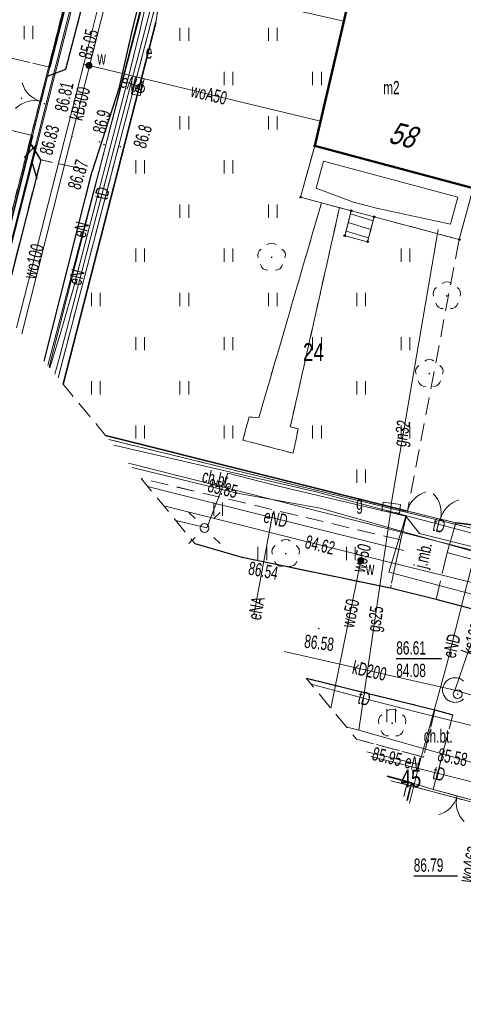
# Model space of a CAD drawing. Header units: metres. Extents: x 7504240 to 7504745, y 5782869 to 5783359.
# Tile 4 of 93: x 7504361 to 7504386, y 5782901 to 5782956. Entities that reach past the tile are written whole.
import ezdxf
from ezdxf.enums import TextEntityAlignment as Align

# ---------------------------------------------------------------- set-up
doc = ezdxf.new("R2010")
doc.units = ezdxf.units.M
doc.header["$MEASUREMENT"] = 0
for name, pattern in [('1.0_0.5', [1.5, 1, -0.5]), ('1.5_0.5', [2, 1.5, -0.5]), ('219-500', [0]), ('egug-500', [1, 0.5, -0.5]), ('otob_500', [0]), ('otof_500', [0]), ('sutp_500', [0])]:
    doc.linetypes.add(name, pattern=pattern)
doc.layers.get('0').update_dxf_attribs({"color": 2, "linetype": 'CONTINUOUS', "lineweight": 5})
for name, color, linetype in [('203-punkt graniczny', 7, 'CONTINUOUS'), ('211-numer działki ewidencyjnej', 7, 'CONTINUOUS'), ('218-kontur użytku gruntowego', 7, 'CONTINUOUS'), ('219-działka ewidencyjna', 7, 'CONTINUOUS'), ('312-budynek ewidencyjny', 7, 'CONTINUOUS'), ('312-oznaczenie budynku ewidencyjnego-Atr117', 7, 'CONTINUOUS'), ('352-schody', 7, 'CONTINUOUS'), ('Adres nieruchomości (na budynku)', 7, 'CONTINUOUS'), ('brama', 7, 'CONTINUOUS'), ('chodnik', 7, 'CONTINUOUS'), ('chodnik-Atr17', 7, 'CONTINUOUS'), ('drzewo liściaste', 7, 'CONTINUOUS'), ('furtka', 7, 'CONTINUOUS'), ('jezdnia', 7, 'CONTINUOUS'), ('jezdnia-Atr17', 7, 'CONTINUOUS'), ('komora podziemna', 7, 'CONTINUOUS'), ('krawężnik', 7, 'CONTINUOUS'), ('latarnia', 7, 'CONTINUOUS'), ('ogrodzenie trwałe', 7, 'CONTINUOUS'), ('pikieta sztuczna', 7, 'CONTINUOUS'), ('pikieta sztuczna-Atr2', 7, 'CONTINUOUS'), ('przewód elektroenergetyczny podziemny', 7, 'CONTINUOUS'), ('przewód elektroenergetyczny podziemny-Atr1', 7, 'CONTINUOUS'), ('przewód gazowy', 7, 'CONTINUOUS'), ('przewód gazowy-Atr1', 7, 'CONTINUOUS'), ('przewód kanalizacyjny', 7, 'CONTINUOUS'), ('przewód kanalizacyjny-Atr1', 7, 'CONTINUOUS'), ('przewód telekomunikacyjny napowietrzny', 7, 'CONTINUOUS'), ('przewód telekomunikacyjny podziemny', 7, 'CONTINUOUS'), ('przewód telekomunikacyjny podziemny-Atr1', 7, 'CONTINUOUS'), ('przewód wodociągowy', 7, 'CONTINUOUS'), ('przewód wodociągowy-Atr1', 7, 'CONTINUOUS'), ('Punkt budynku', 7, 'CONTINUOUS'), ('rzędna', 7, 'CONTINUOUS'), ('rzędna-Atr2', 7, 'CONTINUOUS'), ('rzędna-Atr3', 7, 'CONTINUOUS'), ('szafa elektroenergetyczna lub kontener', 7, 'CONTINUOUS'), ('szafa elektroenergetyczna lub kontener-Atr17', 7, 'CONTINUOUS'), ('szafa gazowa lub kontener', 7, 'CONTINUOUS'), ('szafa gazowa lub kontener-Atr17', 7, 'CONTINUOUS'), ('taras', 7, 'CONTINUOUS'), ('trawnik', 7, 'CONTINUOUS'), ('właz do komory lub kanału - okrągły', 7, 'CONTINUOUS'), ('zasuwa lub zawór', 7, 'CONTINUOUS'), ('zasuwa lub zawór-Atr17', 7, 'CONTINUOUS')]:
    doc.layers.add(name, color=color, linetype=linetype)
doc.styles.get("Standard").update_dxf_attribs({"font": 'Working1250', "width": 0.75})
doc.linetypes.add('902-500', pattern='A,3.75,0,[1,ksztalty.shx,S=0.5,R=0,X=0,Y=0],3.75', length=7.5)

# ---------------------------------------------------------------- blocks, each defined once
blk = doc.blocks.new('PW01')
at = {"linetype": 'Continuous', "lineweight": 13}
h = blk.add_hatch(color=0, dxfattribs=at)
edge = h.paths.add_edge_path()
edge.add_arc((0, 0), 0.045, 0, 360)
blk = doc.blocks.new('US25')
at = {"linetype": 'Continuous', "lineweight": 0}
h = blk.add_hatch(color=0, dxfattribs=at)
edge = h.paths.add_edge_path()
edge.add_arc((0, 0), 0.2, 0, 360)
blk = doc.blocks.new('US18')
at = {"color": 0, "linetype": 'Continuous', "lineweight": 13}
for p, q in [((-0.5, -0.25), (-0.5, 0.25)), ((-0.5, 0.25), (0.5, 0.25)), ((0.5, -0.25), (0.5, 0.25)), ((-0.5, -0.25), (0.5, -0.25))]:
    blk.add_line(p, q, dxfattribs=at)
blk = doc.blocks.new('US15')
at = {"color": 0, "linetype": 'Continuous', "lineweight": 13}
blk.add_circle((0, 0), 0.25, dxfattribs=at)
blk = doc.blocks.new('SM01')
at = {"color": 0, "linetype": 'Continuous', "lineweight": 13}
for p, q in [((-0.53, 0.531), (-0.883, 0.884)), ((0.531, 0.531), (0.884, 0.884)), ((-0.53, -0.53), (-0.883, -0.883)), ((0.531, -0.53), (0.884, -0.883))]:
    blk.add_line(p, q, dxfattribs=at)
blk.add_circle((0, 0), 0.25, dxfattribs=at)
blk = doc.blocks.new('OP021')
at = {"linetype": 'Continuous', "lineweight": 13}
h = blk.add_hatch(color=0, dxfattribs=at)
edge = h.paths.add_edge_path()
edge.add_arc((0, 0), 0.05, 0, 360)
at = {"color": 0, "linetype": 'Continuous', "lineweight": 13}
for centre, start, end in [((0, 0.4), 49.272, 130.728), ((-0.38, 0.124), 121.308, 202.548), ((0.38, 0.124), 337.452, 58.692), ((-0.235, -0.324), 193.221, 274.871), ((0.235, -0.324), 265.129, 346.779)]:
    blk.add_arc(centre, 0.4, start, end, dxfattribs=at)
blk = doc.blocks.new('US20')
at = {"color": 0, "linetype": 'Continuous', "lineweight": 13}
for p, q in [((-0.5, -0.25), (-0.5, 0.25)), ((-0.5, 0.25), (0.5, 0.25)), ((0.5, -0.25), (0.5, 0.25)), ((-0.5, -0.25), (0.5, -0.25))]:
    blk.add_line(p, q, dxfattribs=at)
blk = doc.blocks.new('US22')
at = {"color": 0, "linetype": 'Continuous', "lineweight": 13}
blk.add_circle((0, 0), 0.25, dxfattribs=at)
blk = doc.blocks.new('OK02')
at = {"color": 0, "linetype": 'Continuous', "lineweight": 0}
for centre, start, end in [((-1.5, 0), 0, 60), ((1.5, 0), 120, 180)]:
    blk.add_arc(centre, 1.5, start, end, dxfattribs=at)
blk = doc.blocks.new('OK04')
at = {"color": 0, "linetype": 'Continuous', "lineweight": 0}
blk.add_arc((1.5, 0.001), 1.5, 120, 180, dxfattribs=at)
blk = doc.blocks.new('TU04')
at = {"color": 0, "linetype": 'Continuous', "lineweight": 13}
for p, q in [((0, 0), (0, 0.75)), ((0.5, 0), (0.5, 0.75))]:
    blk.add_line(p, q, dxfattribs=at)
blk = doc.blocks.new('SUTP')
at = {"color": 0, "linetype": 'Continuous'}
for p, q in [((0, 0), (0.866, 0.5)), ((0, 0), (9.232, 0)), ((1.866, -0.5), (1, 0)), ((7.366, -0.5), (8.232, 0)), ((9.232, 0), (8.366, 0.5))]:
    blk.add_line(p, q, dxfattribs=at)
blk = doc.blocks.new('203')
at = {"linetype": 'Continuous', "lineweight": 0}
h = blk.add_hatch(color=0, dxfattribs=at)
edge = h.paths.add_edge_path()
edge.add_arc((0, 0), 0.045, 0, 360)
blk = doc.blocks.new('PUNKTBUD')
at = {"color": 0}
blk.add_circle((0, 0), 0.045, dxfattribs=at)

msp = doc.modelspace()

# ---------------------------------------------------------------- linework, layer by layer
at = {"layer": '218-kontur użytku gruntowego', "color": 3, "linetype": 'egug-500', "lineweight": 18, "flags": 128}
for points in [[(7504366.22, 5782967.08), (7504359.507, 5782940.717)], [(7504371.1, 5782965.78), (7504363.342, 5782936.071)], [(7504366.216, 5782932.589), (7504387.17, 5782927.46)], [(7504383.05, 5782913.05), (7504382.154, 5782913.283)], [(7504382.887, 5782912.395), (7504383.05, 5782913.05)], [(7504389.11, 5782911.44), (7504383.05, 5782913.05)]]:
    msp.add_lwpolyline(points, dxfattribs=at)
at = {"layer": '219-działka ewidencyjna', "color": 7, "linetype": '219-500', "lineweight": 18, "flags": 128}
for points in [[(7504366.22, 5782967.08), (7504359.507, 5782940.717)], [(7504371.1, 5782965.78), (7504363.342, 5782936.071)], [(7504387.17, 5782927.46), (7504366.216, 5782932.589)], [(7504382.154, 5782913.283), (7504383.05, 5782913.05)], [(7504383.05, 5782913.05), (7504382.887, 5782912.395)], [(7504389.11, 5782911.44), (7504383.05, 5782913.05)]]:
    msp.add_lwpolyline(points, dxfattribs=at)
at = {"layer": '312-budynek ewidencyjny', "color": 7, "linetype": 'Continuous', "lineweight": 50, "flags": 128}
for points in [[(7504380.17, 5782959.18), (7504377.85, 5782949.2)], [(7504377.85, 5782949.2), (7504386.8, 5782946.81)]]:
    msp.add_lwpolyline(points, dxfattribs=at)
at = {"layer": '352-schody', "color": 7, "linetype": 'Continuous', "lineweight": 18, "flags": 128}
msp.add_lwpolyline([(7504379.92, 5782945.53), (7504379.55, 5782944.12), (7504380.84, 5782943.78), (7504381.21, 5782945.19)], close=True, dxfattribs=at)
msp.add_lwpolyline([(7504379.92, 5782945.53), (7504379.55, 5782944.12), (7504380.84, 5782943.78), (7504381.21, 5782945.19)], close=True, dxfattribs=at)
for points in [[(7504381.15, 5782944.962), (7504379.873, 5782945.35)], [(7504381.023, 5782944.478), (7504379.746, 5782944.866)], [(7504380.896, 5782943.994), (7504379.619, 5782944.382)]]:
    msp.add_lwpolyline(points, dxfattribs=at)
at = {"layer": 'brama', "color": 7, "linetype": 'otob_500', "lineweight": 18, "flags": 128}
for points in [[(7504361.89, 5782949.78), (7504362.88, 5782953.65)], [(7504384.11, 5782928.29), (7504385.82, 5782927.88)], [(7504387.26, 5782912.06), (7504384.55, 5782912.78)]]:
    msp.add_lwpolyline(points, dxfattribs=at)
at = {"layer": 'chodnik', "color": 7, "linetype": '1.0_0.5', "lineweight": 18, "flags": 128}
for points in [[(7504359.599, 5782940.605), (7504361.78, 5782949.36), (7504362.36, 5782948.42), (7504360.196, 5782939.882)], [(7504366.025, 5782932.821), (7504383.09, 5782928.54), (7504382.71, 5782926.91)], [(7504382.71, 5782926.91), (7504368.037, 5782930.383)], [(7504380.214, 5782915.633), (7504384, 5782914.62), (7504384.65, 5782917.29), (7504385.66, 5782917.01), (7504384.55, 5782912.78), (7504383.32, 5782913.17), (7504381.943, 5782913.538)]]:
    msp.add_lwpolyline(points, dxfattribs=at)
for points in [[(7504378.23, 5782945.98), (7504379.25, 5782945.71), (7504376.47, 5782933.3), (7504376.92, 5782933.2), (7504376.63, 5782931.81), (7504373.79, 5782932.56), (7504374.14, 5782933.87), (7504374.69, 5782933.81)], [(7504385.34, 5782926.2), (7504385.82, 5782927.88), (7504386.93, 5782927.74), (7504389.36, 5782926.97), (7504388.97, 5782925.2)]]:
    msp.add_lwpolyline(points, close=True, dxfattribs=at)
at = {"layer": 'furtka', "color": 7, "linetype": 'otof_500', "lineweight": 18, "flags": 128}
for points in [[(7504369.04, 5782957.33), (7504368.86, 5782956.18)], [(7504383.09, 5782928.54), (7504384.11, 5782928.29)]]:
    msp.add_lwpolyline(points, dxfattribs=at)
at = {"layer": 'jezdnia', "color": 7, "linetype": '1.5_0.5', "lineweight": 18, "flags": 128}
for points in [[(7504375.03, 5782998.38), (7504378.7, 5782997.69), (7504378.06, 5782997.12), (7504376.19, 5782990.04), (7504373.83, 5782980.88), (7504369.17, 5782962.35), (7504367.57, 5782955.94), (7504366.77, 5782952.45), (7504365.27, 5782947.77), (7504362.36, 5782948.42), (7504361.78, 5782949.36), (7504361.89, 5782949.78), (7504362.74, 5782953.15), (7504363.78, 5782953.55), (7504365.35, 5782959.58), (7504364.54, 5782960.62), (7504364.62, 5782960.98), (7504364.98, 5782962.19), (7504366.14, 5782966.49), (7504367.31, 5782967.12), (7504370.43, 5782979.74), (7504369.84, 5782980.67), (7504369.84, 5782980.95), (7504370.41, 5782983.04), (7504371.51, 5782983.78), (7504375.04, 5782997.67)], [(7504362.88, 5782953.65), (7504362.74, 5782953.15), (7504361.89, 5782949.78), (7504358.82, 5782950.56), (7504356.92, 5782951.1), (7504354.58, 5782951.71), (7504354.22, 5782951.81), (7504353.81, 5782951.93), (7504353.19, 5782952.11), (7504352.69, 5782952.25), (7504353.56, 5782955.73), (7504357.82, 5782954.67), (7504358.88, 5782954.55), (7504359.82, 5782954.38)]]:
    msp.add_lwpolyline(points, close=True, dxfattribs=at)
for points in [[(7504360.196, 5782939.882), (7504362.36, 5782948.42), (7504365.27, 5782947.77)], [(7504365.27, 5782947.77), (7504362.55, 5782937.03)], [(7504371.093, 5782926.682), (7504373.75, 5782925.92), (7504382.13, 5782924.17), (7504382.71, 5782926.91), (7504383.09, 5782928.54), (7504384.11, 5782928.29), (7504385.82, 5782927.88), (7504385.34, 5782926.2), (7504384.72, 5782923.54), (7504388.42, 5782922.56), (7504388.97, 5782925.2), (7504389.36, 5782926.97), (7504392.33, 5782926.21), (7504391.97, 5782924.49), (7504390.79, 5782924.16), (7504390.18, 5782922.11), (7504401.56, 5782919.29), (7504404.5, 5782918.56), (7504406.86, 5782917.96), (7504407.57, 5782920.59), (7504407.9, 5782922.15), (7504410.26, 5782921.5), (7504410.01, 5782920.01), (7504409.5, 5782917.33), (7504421.09, 5782914.33), (7504421.66, 5782916.54), (7504423.86, 5782915.98), (7504423.32, 5782913.77), (7504430.19, 5782912.1), (7504430.77, 5782915.11), (7504434.08, 5782914.38), (7504433.43, 5782911.41), (7504438.37, 5782910.37), (7504439.56, 5782910.12), (7504441.04, 5782909.8), (7504446.05, 5782908.73), (7504448.6, 5782908.28), (7504456.33, 5782907.67), (7504459.18, 5782907.89), (7504462.52, 5782908.15), (7504464.161, 5782908.261)], [(7504456.235, 5782901.601), (7504455.65, 5782901.58), (7504452.88, 5782901.7), (7504449, 5782902.02), (7504444.67, 5782902.68), (7504436.98, 5782904.24), (7504424.88, 5782907.25), (7504424.23, 5782904.39), (7504424.06, 5782902.84), (7504421.42, 5782903.47), (7504420.91, 5782903.6), (7504418.15, 5782904.19), (7504418.74, 5782905.84), (7504419.32, 5782908.38), (7504406.04, 5782911.9), (7504403.71, 5782912.47), (7504403.16, 5782909.76), (7504403.08, 5782909.38), (7504397.07, 5782910.93), (7504397.2, 5782911.3), (7504397.88, 5782913.85), (7504389.44, 5782916.1), (7504388.38, 5782916.35), (7504387.26, 5782912.06), (7504384.55, 5782912.78), (7504385.66, 5782917.01), (7504384.65, 5782917.29), (7504377.364, 5782919.085)], [(7504383.075, 5782912.167), (7504383.32, 5782913.17), (7504384.55, 5782912.78), (7504387.26, 5782912.06), (7504388.31, 5782911.78)]]:
    msp.add_lwpolyline(points, dxfattribs=at)
at = {"layer": 'komora podziemna', "color": 34, "linetype": 'Continuous', "lineweight": 18, "flags": 128}
msp.add_lwpolyline([(7504386.27, 5782917.92), (7504386.22, 5782917.87), (7504386.17, 5782917.83), (7504386.11, 5782917.8), (7504386.05, 5782917.77), (7504385.98, 5782917.74), (7504385.92, 5782917.73), (7504385.85, 5782917.72), (7504385.78, 5782917.71), (7504385.71, 5782917.72), (7504385.64, 5782917.73), (7504385.58, 5782917.74), (7504385.51, 5782917.77), (7504385.45, 5782917.8), (7504385.39, 5782917.83), (7504385.34, 5782917.87), (7504385.29, 5782917.92), (7504385.24, 5782917.97), (7504385.2, 5782918.03), (7504385.16, 5782918.08), (7504385.13, 5782918.15), (7504385.11, 5782918.21), (7504385.09, 5782918.28), (7504385.08, 5782918.35), (7504385.08, 5782918.41), (7504385.08, 5782918.48), (7504385.09, 5782918.55), (7504385.11, 5782918.62), (7504385.13, 5782918.68), (7504385.16, 5782918.74), (7504385.2, 5782918.8), (7504385.24, 5782918.86), (7504385.29, 5782918.91), (7504385.34, 5782918.96), (7504385.39, 5782919), (7504385.45, 5782919.03), (7504385.51, 5782919.06), (7504385.58, 5782919.08), (7504385.64, 5782919.1), (7504385.71, 5782919.11), (7504385.78, 5782919.11), (7504385.85, 5782919.11), (7504385.92, 5782919.1), (7504385.98, 5782919.08), (7504386.05, 5782919.06), (7504386.11, 5782919.03), (7504386.17, 5782919), (7504386.22, 5782918.96), (7504386.27, 5782918.91)], dxfattribs=at)
at = {"layer": 'krawężnik', "color": 7, "linetype": 'Continuous', "lineweight": 25, "flags": 128}
for points in [[(7504380.09, 5782998.65), (7504378.7, 5782997.69), (7504378.06, 5782997.12), (7504376.19, 5782990.04), (7504373.83, 5782980.88), (7504369.17, 5782962.35), (7504367.57, 5782955.94), (7504366.77, 5782952.45), (7504365.27, 5782947.77)], [(7504362.74, 5782953.15), (7504363.78, 5782953.55), (7504365.35, 5782959.58), (7504364.54, 5782960.62), (7504364.62, 5782960.98)], [(7504362.36, 5782948.42), (7504361.78, 5782949.36), (7504361.89, 5782949.78)], [(7504362.36, 5782948.42), (7504360.196, 5782939.882)], [(7504362.55, 5782937.03), (7504365.27, 5782947.77)], [(7504421.09, 5782914.33), (7504409.5, 5782917.33), (7504408.18, 5782917.64), (7504406.86, 5782917.96), (7504404.5, 5782918.56), (7504401.56, 5782919.29), (7504390.18, 5782922.11), (7504388.42, 5782922.56), (7504384.72, 5782923.54), (7504382.13, 5782924.17), (7504373.75, 5782925.92), (7504371.093, 5782926.682)], [(7504377.364, 5782919.085), (7504384.65, 5782917.29), (7504385.66, 5782917.01)]]:
    msp.add_lwpolyline(points, dxfattribs=at)
at = {"layer": 'ogrodzenie trwałe', "color": 7, "linetype": '902-500', "lineweight": 35, "flags": 128}
for points in [[(7504362.88, 5782953.65), (7504364.69, 5782960.71)], [(7504363.632, 5782935.72), (7504368.86, 5782956.18)], [(7504359.6, 5782940.603), (7504361.89, 5782949.78)], [(7504383.09, 5782928.54), (7504366.025, 5782932.821)], [(7504391.2, 5782926.5), (7504389.36, 5782926.97), (7504386.93, 5782927.74), (7504385.82, 5782927.88)], [(7504381.943, 5782913.538), (7504383.32, 5782913.17), (7504383.075, 5782912.167)]]:
    msp.add_lwpolyline(points, dxfattribs=at)
at = {"layer": 'przewód elektroenergetyczny podziemny', "color": 1, "linetype": 'Continuous', "lineweight": 18, "flags": 128}
for points in [[(7504304.99, 5783016.29), (7504305.22, 5783016.55), (7504310.26, 5783015.48), (7504313.33, 5783014.45), (7504314.39, 5783013.86), (7504325.48, 5783011.22), (7504353.97, 5783004.23), (7504363.99, 5783001.77), (7504374.64, 5782999.18), (7504374.78, 5782998.35), (7504374.13, 5782995.39), (7504377.53, 5782993.77), (7504371.04, 5782968.86), (7504368.29, 5782958.09), (7504362.833, 5782936.687)], [(7504362.871, 5782936.641), (7504363.51, 5782938.74), (7504364.2, 5782941.1), (7504367.25, 5782952.8), (7504367.96, 5782955.72), (7504368.65, 5782958.73), (7504369.59, 5782962.87), (7504370.94, 5782967.94), (7504371.09, 5782969.33), (7504372.31, 5782972.46), (7504377.49, 5782993.39), (7504377.63, 5782994.79), (7504378.6, 5782996.56), (7504378.8, 5782997.56)], [(7504362.767, 5782936.768), (7504371.3, 5782969.3)], [(7504368.65, 5782958.73), (7504379.49, 5782956.26)], [(7504367.25, 5782952.8), (7504367.85, 5782952.57)], [(7504367.318, 5782931.254), (7504388.26, 5782925.96), (7504399.33, 5782923.24), (7504400.96, 5782922.81), (7504407.76, 5782921.03), (7504414.32, 5782919.16), (7504421.28, 5782917.04), (7504436.55, 5782914.32), (7504437.84, 5782914.16), (7504448.4, 5782912.33), (7504450.83, 5782911.83), (7504452.36, 5782911.77), (7504459.38, 5782911.47), (7504462.86, 5782912.63), (7504469.261, 5782912.547)], [(7504466.737, 5782910.426), (7504462.58, 5782910.39), (7504461.02, 5782910.37), (7504459.38, 5782911.34), (7504453.1, 5782911.58), (7504447.34, 5782912.3), (7504441.88, 5782913.23), (7504430.62, 5782915.29), (7504414.42, 5782919.26), (7504392.04, 5782924.79), (7504382.55, 5782927.46), (7504378.15, 5782928.71), (7504373.46, 5782929.56), (7504367.521, 5782931.009)], [(7504370, 5782928.005), (7504371.76, 5782927.59), (7504372.94, 5782930.69), (7504375.73, 5782929.97), (7504383, 5782928.25), (7504383.77, 5782927.28), (7504399.36, 5782923.37), (7504412.67, 5782920.09), (7504418.06, 5782918.68), (7504428.28, 5782916.43), (7504434.73, 5782914.86), (7504458.92, 5782911.98), (7504470.863, 5782913.893)], [(7504382.89, 5782926.3), (7504369.21, 5782929.73), (7504368.408, 5782929.935)], [(7504375.49, 5782928.44), (7504374.407, 5782922.668)], [(7504430.27, 5782912.98), (7504426.95, 5782913.66), (7504425.59, 5782916.71), (7504424.5, 5782916.91), (7504424.15, 5782915.97), (7504411.2, 5782919.44), (7504396.08, 5782922.98), (7504395.35, 5782921.55), (7504382.04, 5782925.08), (7504383, 5782928.25)], [(7504383.76, 5782914.21), (7504385.29, 5782919.72), (7504386.3, 5782923.76), (7504387.3, 5782927.64)], [(7504380.8, 5782914.923), (7504383.76, 5782914.21), (7504383.203, 5782912.012)]]:
    msp.add_lwpolyline(points, dxfattribs=at)
at = {"layer": 'przewód gazowy', "color": 52, "linetype": 'Continuous', "lineweight": 18, "flags": 128}
for points in [[(7504382.18, 5782928.73), (7504382.18, 5782928.94), (7504384.83, 5782944.48)], [(7504380.35, 5782916.15), (7504382.18, 5782928.73)], [(7504455.083, 5782900.633), (7504447.21, 5782900.75), (7504440.8, 5782901.45), (7504436.65, 5782902.17), (7504434.83, 5782902.49), (7504434.54, 5782902.54), (7504431.84, 5782903.01), (7504428.75, 5782903.66), (7504416.25, 5782906.65), (7504416.01, 5782906.7), (7504415.09, 5782906.95), (7504414.81, 5782907.02), (7504412.45, 5782907.65), (7504407.59, 5782908.78), (7504400.9, 5782910.68), (7504393.96, 5782912.44), (7504387.09, 5782914.19), (7504386.72, 5782914.34), (7504380.35, 5782916.15), (7504379.635, 5782916.335)]]:
    msp.add_lwpolyline(points, dxfattribs=at)
at = {"layer": 'przewód kanalizacyjny', "color": 34, "linetype": 'Continuous', "lineweight": 18, "flags": 128}
for points in [[(7504368.88, 5782968.67), (7504361.288, 5782938.559)], [(7504385.79, 5782918.44), (7504389.99, 5782930.7), (7504390.78, 5782933.51), (7504391.24, 5782935.9)], [(7504376.114, 5782920.599), (7504385.78, 5782918.41)], [(7504438.67, 5782905.25), (7504431.17, 5782907.03), (7504420.84, 5782909.5), (7504405.03, 5782913.46), (7504395.15, 5782915.89), (7504391.66, 5782916.71), (7504385.78, 5782918.41)]]:
    msp.add_lwpolyline(points, dxfattribs=at)
at = {"layer": 'przewód telekomunikacyjny napowietrzny', "color": 30, "linetype": 'sutp_500', "lineweight": 18, "flags": 128}
msp.add_lwpolyline([(7504359.842, 5782940.311), (7504366.88, 5782967.83)], dxfattribs=at)
at = {"layer": 'przewód telekomunikacyjny podziemny', "color": 30, "linetype": 'Continuous', "lineweight": 18, "flags": 128}
for points in [[(7504378.42, 5783009.58), (7504371.87, 5782986.72), (7504363.91, 5782956.51), (7504359.797, 5782940.365)], [(7504381.87, 5783009.7), (7504379.77, 5783000.21), (7504377.92, 5782992.9), (7504375.19, 5782982.47), (7504372.85, 5782973.34), (7504372.36, 5782971.7), (7504371.58, 5782968.89), (7504371.16, 5782968.43), (7504371.3, 5782967.75), (7504369.6, 5782960.93), (7504365.18, 5782943.99), (7504363.44, 5782937.31), (7504363.165, 5782936.285)], [(7504406.82, 5782922.09), (7504397.05, 5782924.56), (7504377.85, 5782929.64), (7504366.486, 5782932.263)], [(7504377.649, 5782918.74), (7504381.16, 5782917.81), (7504383.66, 5782917.16)], [(7504383.66, 5782917.16), (7504394.27, 5782914.54), (7504393.39, 5782910.98), (7504412.9, 5782905.95), (7504416.98, 5782904.85), (7504431.95, 5782901.22), (7504432.79, 5782904.44), (7504448.31, 5782901.34), (7504455.645, 5782901.105)], [(7504388.74, 5782912.71), (7504381.025, 5782914.651)]]:
    msp.add_lwpolyline(points, dxfattribs=at)
at = {"layer": 'przewód wodociągowy', "color": 5, "linetype": 'Continuous', "lineweight": 18, "flags": 128}
for points in [[(7504377.4, 5783003.51), (7504377.3, 5783003.14), (7504377.22, 5783002.83), (7504377.13, 5783002.46), (7504376.94, 5783001.7), (7504373.43, 5782987.86), (7504373.02, 5782986.27), (7504365.8, 5782957.84), (7504364.79, 5782953.83)], [(7504360.999, 5782938.91), (7504364.79, 5782953.83)], [(7504364.79, 5782953.83), (7504365.09, 5782953.75), (7504378.18, 5782950.61)], [(7504467.763, 5782911.288), (7504448.71, 5782912.04), (7504434.9, 5782913.01), (7504431.17, 5782913.67), (7504428.51, 5782914.19), (7504416.45, 5782917.09), (7504403.6, 5782920.33), (7504397.83, 5782921.76), (7504393.72, 5782922.79), (7504390.26, 5782923.63), (7504380.53, 5782926.03), (7504369.311, 5782928.84)], [(7504380.46, 5782925.74), (7504380.53, 5782926.03)], [(7504378.77, 5782917.382), (7504380.46, 5782925.74)]]:
    msp.add_lwpolyline(points, dxfattribs=at)
at = {"layer": 'rzędna-Atr2', "color": 7, "flags": 128}
for points in [[(7504382.46, 5782920.19), (7504385.024, 5782920.19)], [(7504383.45, 5782907.9), (7504385.923, 5782907.9)]]:
    msp.add_lwpolyline(points, dxfattribs=at)
at = {"layer": 'taras', "color": 0, "lineweight": 18}
for p, q in [((7504377.05, 5782946.3), (7504377.85, 5782949.2)), ((7504377.85, 5782949.2), (7504386.8, 5782946.81)), ((7504377.925, 5782946.801), (7504378.343, 5782948.34)), ((7504378.343, 5782948.34), (7504385.934, 5782946.309)), ((7504380.048, 5782946.013), (7504377.925, 5782946.801)), ((7504386.8, 5782946.81), (7504386.02, 5782943.9)), ((7504379.92, 5782945.53), (7504377.05, 5782946.3)), ((7504381.338, 5782945.673), (7504380.048, 5782946.013)), ((7504385.934, 5782946.309), (7504385.52, 5782944.766)), ((7504381.21, 5782945.19), (7504379.92, 5782945.53)), ((7504385.52, 5782944.766), (7504381.338, 5782945.673)), ((7504386.02, 5782943.9), (7504381.21, 5782945.19))]:
    msp.add_line(p, q, dxfattribs=at)
at = {"layer": 'trawnik', "color": 7, "linetype": '1.0_0.5', "lineweight": 18, "flags": 128}
for points in [[(7504380.5, 5782963.78), (7504382.28, 5782963.32), (7504381.62, 5782958.82), (7504380.17, 5782959.18), (7504377.85, 5782949.2), (7504377.05, 5782946.3), (7504378.23, 5782945.98), (7504374.69, 5782933.81), (7504374.14, 5782933.87), (7504373.79, 5782932.56), (7504376.63, 5782931.81), (7504376.92, 5782933.2), (7504376.47, 5782933.3), (7504379.25, 5782945.71), (7504379.92, 5782945.53), (7504379.55, 5782944.12), (7504380.84, 5782943.78), (7504381.21, 5782945.19), (7504386.02, 5782943.9), (7504383.09, 5782928.54), (7504366.02, 5782932.82), (7504363.63, 5782935.72), (7504368.86, 5782956.18), (7504369.04, 5782957.33), (7504369.32, 5782958.25), (7504370.25, 5782961.37), (7504371.45, 5782966.06)], [(7504362.88, 5782953.65), (7504359.82, 5782954.38), (7504361.25, 5782960.07), (7504363.05, 5782961.42), (7504364.62, 5782960.98), (7504364.54, 5782960.62)], [(7504382.71, 5782926.91), (7504382.13, 5782924.17), (7504373.75, 5782925.92), (7504371.09, 5782926.68), (7504368.04, 5782930.38)], [(7504384.72, 5782923.54), (7504385.34, 5782926.2), (7504388.97, 5782925.2), (7504388.42, 5782922.56)], [(7504384.65, 5782917.29), (7504384, 5782914.62), (7504380.21, 5782915.63), (7504377.36, 5782919.09)]]:
    msp.add_lwpolyline(points, close=True, dxfattribs=at)

# ---------------------------------------------------------------- block references
at = {"layer": '203-punkt graniczny', "color": 7, "linetype": 'Continuous', "lineweight": 18}
msp.add_blockref('203', (7504383.05, 5782913.05), dxfattribs=at)
at = {"layer": 'brama', "color": 7, "linetype": 'Continuous', "lineweight": 18}
for p, rotation in [((7504362.385, 5782951.715), 75.651), ((7504384.965, 5782928.085), 346.517), ((7504385.905, 5782912.42), 165.121)]:
    msp.add_blockref('OK02', p, dxfattribs=dict(at, rotation=rotation))
at = {"layer": 'drzewo liściaste', "color": 94, "linetype": 'Continuous', "lineweight": 18}
for p in [(7504375.41, 5782942.9), (7504385.32, 5782940.72), (7504384.33, 5782936.32), (7504376.21, 5782926.13), (7504382.23, 5782916.54)]:
    msp.add_blockref('OP021', p, dxfattribs=at)
at = {"layer": 'furtka', "color": 7, "linetype": 'Continuous', "lineweight": 18, "rotation": 346.2280000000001}
msp.add_blockref('OK04', (7504383.09, 5782928.54), dxfattribs=at)
at = {"layer": 'komora podziemna', "color": 7, "linetype": 'Continuous', "lineweight": 18}
msp.add_blockref('US15', (7504367.97, 5782952.45), dxfattribs=at)
at = {"layer": 'latarnia', "color": 7, "linetype": 'Continuous', "lineweight": 18}
msp.add_blockref('SM01', (7504371.62, 5782927.58), dxfattribs=at)
at = {"layer": 'pikieta sztuczna', "color": 7, "linetype": 'Continuous', "lineweight": 13}
for p in [(7504361.28, 5782951.9), (7504362.57, 5782951.59), (7504364.13, 5782949.73), (7504365.68, 5782949.43), (7504365.93, 5782949.28), (7504366.86, 5782949.16), (7504373.75, 5782925.92), (7504378.08, 5782921.89)]:
    msp.add_blockref('PW01', p, dxfattribs=at)
at = {"layer": 'przewód telekomunikacyjny napowietrzny', "color": 30, "linetype": 'Continuous', "lineweight": 18, "rotation": 75.654}
msp.add_blockref('SUTP', (7504359.842, 5782940.311), dxfattribs=at)
at = {"layer": 'Punkt budynku', "color": 5, "linetype": 'Continuous', "lineweight": 18}
for p in [(7504377.85, 5782949.2), (7504377.05, 5782946.3), (7504379.92, 5782945.53), (7504381.21, 5782945.19), (7504379.55, 5782944.12), (7504380.84, 5782943.78), (7504386.02, 5782943.9)]:
    msp.add_blockref('PUNKTBUD', p, dxfattribs=at)
at = {"layer": 'rzędna', "color": 5, "linetype": 'Continuous', "lineweight": 18}
for p in [(7504364.79, 5782953.83), (7504380.53, 5782926.03)]:
    msp.add_blockref('PW01', p, dxfattribs=at)
at = {"layer": 'rzędna', "color": 1, "linetype": 'Continuous', "lineweight": 18}
for p in [(7504373.46, 5782929.56), (7504383.76, 5782914.21)]:
    msp.add_blockref('PW01', p, dxfattribs=at)
at = {"layer": 'rzędna', "color": 34, "linetype": 'Continuous', "lineweight": 18}
msp.add_blockref('PW01', (7504385.93, 5782918.18), dxfattribs=at)
at = {"layer": 'szafa elektroenergetyczna lub kontener', "color": 1, "linetype": 'Continuous', "lineweight": 18, "rotation": 76.905}
msp.add_blockref('US18', (7504367.85, 5782952.57), dxfattribs=at)
at = {"layer": 'szafa gazowa lub kontener', "color": 52, "linetype": 'Continuous', "lineweight": 18, "rotation": 172.734}
msp.add_blockref('US20', (7504382.18, 5782928.73), dxfattribs=at)
at = {"layer": 'trawnik', "color": 7, "linetype": 'Continuous', "lineweight": 18}
for p in [(7504361.419, 5782955.249), (7504370.229, 5782955.139), (7504375.229, 5782955.139), (7504372.729, 5782952.639), (7504377.729, 5782952.639), (7504370.229, 5782950.139), (7504375.229, 5782950.139), (7504367.729, 5782947.639), (7504372.729, 5782947.639), (7504370.229, 5782945.139), (7504375.229, 5782945.139), (7504367.729, 5782942.639), (7504372.729, 5782942.639), (7504382.729, 5782942.639), (7504365.229, 5782940.139), (7504370.229, 5782940.139), (7504375.229, 5782940.139), (7504380.229, 5782940.139), (7504367.729, 5782937.639), (7504372.729, 5782937.639), (7504377.729, 5782937.639), (7504382.729, 5782937.639), (7504365.229, 5782935.139), (7504370.229, 5782935.139), (7504380.229, 5782935.139), (7504367.729, 5782932.639), (7504372.729, 5782932.639), (7504377.729, 5782932.639), (7504382.729, 5782932.639), (7504380.229, 5782930.139), (7504372.139, 5782928.269), (7504374.639, 5782925.769), (7504379.639, 5782925.769), (7504381.924, 5782916.596), (7504381.924, 5782916.596)]:
    msp.add_blockref('TU04', p, dxfattribs=at)
at = {"layer": 'właz do komory lub kanału - okrągły', "color": 7, "linetype": 'Continuous', "lineweight": 18}
msp.add_blockref('US22', (7504385.93, 5782918.18), dxfattribs=at)
at = {"layer": 'zasuwa lub zawór', "color": 5, "linetype": 'Continuous', "lineweight": 18}
for p in [(7504365.09, 5782953.75), (7504380.46, 5782925.74)]:
    msp.add_blockref('US25', p, dxfattribs=at)

# ---------------------------------------------------------------- texts
at = {"layer": '211-numer działki ewidencyjnej', "color": 7, "linetype": 'Continuous', "lineweight": 18, "width": 0.79}
for s, p in [('24', (7504377.19, 5782937.04)), ('45', (7504382.7, 5782912.91))]:
    msp.add_text(s, height=1, dxfattribs=at).set_placement(p)
at = {"layer": '312-oznaczenie budynku ewidencyjnego-Atr117', "color": 7, "width": 0.667}
msp.add_text('m2', height=0.75, dxfattribs=at).set_placement((7504381.72, 5782951.9), align=Align.BOTTOM_LEFT)
at = {"layer": 'Adres nieruchomości (na budynku)', "color": 7, "linetype": 'Continuous', "lineweight": 25, "oblique": 15, "width": 0.79}
msp.add_text('58', height=1.25, rotation=345.717, dxfattribs=at).set_placement((7504382.82, 5782949.83), align=Align.MIDDLE_CENTER)
at = {"layer": 'chodnik-Atr17', "color": 7, "width": 0.667}
msp.add_text('ch.bt.', height=0.75, rotation=347.287, dxfattribs=at).set_placement((7504372.312, 5782930.37), align=Align.MIDDLE_CENTER)
msp.add_text('ch.bt.', height=0.75, rotation=347.287, dxfattribs=at).set_placement((7504372.312, 5782930.37), align=Align.MIDDLE_CENTER)
msp.add_text('ch.bt.', height=0.75, dxfattribs=at).set_placement((7504384.83, 5782915.815), align=Align.MIDDLE_CENTER)
at = {"layer": 'jezdnia-Atr17', "color": 7, "width": 0.667}
msp.add_text('j.mb.', height=0.75, rotation=76.879, dxfattribs=at).set_placement((7504383.975, 5782926.04), align=Align.MIDDLE_CENTER)
msp.add_text('j.mb.', height=0.75, rotation=76.879, dxfattribs=at).set_placement((7504383.975, 5782926.04), align=Align.MIDDLE_CENTER)
msp.add_text('j.mb.', height=0.75, rotation=76.879, dxfattribs=at).set_placement((7504383.975, 5782926.04), align=Align.MIDDLE_CENTER)
msp.add_text('j.mb.', height=0.75, rotation=76.879, dxfattribs=at).set_placement((7504383.975, 5782926.04), align=Align.MIDDLE_CENTER)
at = {"layer": 'pikieta sztuczna-Atr2', "color": 7, "width": 0.667}
for s, rotation, p in [('86.81', 77.434, (7504363.864, 5782951.083)), ('86.9', 76.477, (7504366.009, 5782949.861)), ('86.83', 75.153, (7504363, 5782948.633)), ('86.8', 73.311, (7504368.292, 5782949.011)), ('86.87', 72.76, (7504364.582, 5782946.669)), ('86.54', 349.254, (7504374.053, 5782924.958)), ('86.58', 353.02, (7504377.225, 5782920.815))]:
    msp.add_text(s, height=0.75, rotation=rotation, dxfattribs=at).set_placement(p)
at = {"layer": 'przewód elektroenergetyczny podziemny-Atr1', "color": 1, "width": 0.667}
for s, rotation, p in [('eNA', -20.973, (7504367.55, 5782952.685)), ('eN', 75.303, (7504364.631, 5782944.466)), ('eN', 75.389, (7504364.374, 5782941.769)), ('eND', -14.076, (7504375.649, 5782928.116)), ('eNA', 79.37, (7504374.549, 5782923.039)), ('eND', 76.383, (7504385.59, 5782920.91)), ('eN', -13.543, (7504383.382, 5782914.301))]:
    msp.add_text(s, height=0.75, rotation=rotation, dxfattribs=at).set_placement(p, align=Align.MIDDLE_CENTER)
at = {"layer": 'przewód gazowy-Atr1', "color": 52, "width": 0.667}
for s, rotation, p in [('gn32', 80.322, (7504382.769, 5782932.938)), ('gs25', 81.723, (7504381.265, 5782922.44))]:
    msp.add_text(s, height=0.75, rotation=rotation, dxfattribs=at).set_placement(p, align=Align.MIDDLE_CENTER)
at = {"layer": 'przewód kanalizacyjny-Atr1', "color": 34, "width": 0.667}
for s, rotation, p in [('kB300', 75.85, (7504364.576, 5782951.594)), ('kD200', -12.76, (7504380.947, 5782919.504))]:
    msp.add_text(s, height=0.75, rotation=rotation, dxfattribs=at).set_placement(p, align=Align.MIDDLE_CENTER)
msp.add_text('ks160', height=0.75, rotation=71.09, dxfattribs=at).set_placement((7504386.48, 5782920.46), align=Align.MIDDLE_LEFT)
at = {"layer": 'przewód telekomunikacyjny podziemny-Atr1', "color": 30, "width": 0.667}
for rotation, p in [(76.205, (7504365.827, 5782946.526)), (346.143, (7504384.882, 5782927.729)), (-14.836, (7504380.653, 5782917.944)), (-14.122, (7504384.883, 5782913.68))]:
    msp.add_text('tD', height=0.75, rotation=rotation, dxfattribs=at).set_placement(p, align=Align.MIDDLE_CENTER)
at = {"layer": 'przewód wodociągowy-Atr1', "color": 5, "width": 0.667}
for s, rotation, p in [('woA50', 346.511, (7504370.88, 5782952.36)), ('wo100', 75.743, (7504361.71, 5782941.72))]:
    msp.add_text(s, height=0.75, rotation=rotation, dxfattribs=at).set_placement(p, align=Align.MIDDLE_LEFT)
for s, rotation, p in [('wo50', 76.43, (7504380.495, 5782925.885)), ('wo50', 78.57, (7504379.857, 5782922.76)), ('woA63', 74.506, (7504386.612, 5782908.544))]:
    msp.add_text(s, height=0.75, rotation=rotation, dxfattribs=at).set_placement(p, align=Align.MIDDLE_CENTER)
at = {"layer": 'rzędna-Atr2', "color": 5, "width": 0.667}
for s, rotation, p in [('85.05', 75.798, (7504364.86, 5782954.15)), ('84.62', 345.938, (7504377.34, 5782926.83))]:
    msp.add_text(s, height=0.75, rotation=rotation, dxfattribs=at).set_placement(p, align=Align.MIDDLE_LEFT)
at = {"layer": 'rzędna-Atr2', "color": 1, "width": 0.667}
for s, rotation, p in [('85.85', 346.321, (7504371.836, 5782930.016)), ('85.95', -13.543, (7504381.13, 5782914.84))]:
    msp.add_text(s, height=0.75, rotation=rotation, dxfattribs=at).set_placement(p, align=Align.MIDDLE_LEFT)
at = {"layer": 'rzędna-Atr2', "color": 34, "width": 0.667}
msp.add_text('86.61', height=0.75, dxfattribs=at).set_placement((7504382.46, 5782920.198), align=Align.BOTTOM_LEFT)
at = {"layer": 'rzędna-Atr2', "color": 52, "width": 0.667}
msp.add_text('85.58', height=0.75, rotation=349.048, dxfattribs=at).set_placement((7504384.825, 5782914.777), align=Align.MIDDLE_LEFT)
at = {"layer": 'rzędna-Atr2', "color": 5, "width": 0.667}
msp.add_text('86.79', height=0.75, dxfattribs=at).set_placement((7504383.45, 5782907.908), align=Align.BOTTOM_LEFT)
at = {"layer": 'rzędna-Atr3', "color": 34, "width": 0.667}
msp.add_text('84.08', height=0.75, dxfattribs=at).set_placement((7504382.46, 5782918.923), align=Align.BOTTOM_LEFT)
at = {"layer": 'szafa elektroenergetyczna lub kontener-Atr17', "color": 1, "width": 0.667}
msp.add_text('e', height=0.75, dxfattribs=at).set_placement((7504368.303, 5782954.518), align=Align.MIDDLE_LEFT)
at = {"layer": 'szafa gazowa lub kontener-Atr17', "color": 52, "width": 0.667}
msp.add_text('g', height=0.75, dxfattribs=at).set_placement((7504380.196, 5782928.983), align=Align.MIDDLE_LEFT)
at = {"layer": 'zasuwa lub zawór-Atr17', "color": 5, "width": 0.667}
msp.add_text('w', height=0.75, dxfattribs=at).set_placement((7504365.56, 5782954.18), align=Align.MIDDLE_LEFT)
msp.add_text('w', height=0.75, dxfattribs=at).set_placement((7504380.74, 5782924.93))

doc.saveas('drawing.dxf')
